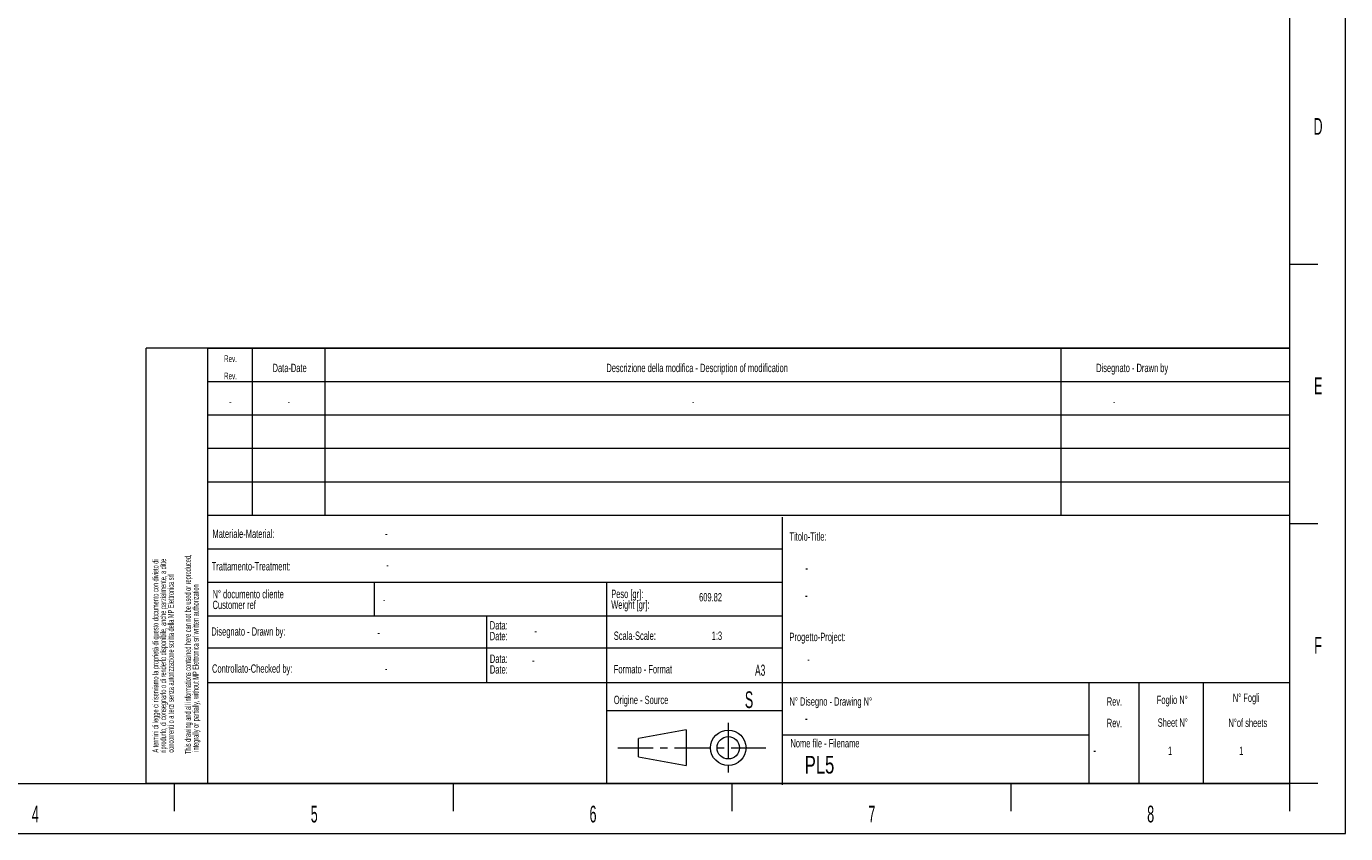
# Model space of a CAD drawing. Header units: millimetres. Extents: x 0 to 420, y 0 to 297.
# Tile 2 of 3: x 183 to 420, y 0 to 145. Entities that reach past the tile are written whole.
import ezdxf

# ---------------------------------------------------------------- set-up
doc = ezdxf.new("R2010")
doc.units = ezdxf.units.MM
doc.linetypes.add('CENTER', pattern=[10.16, 6.35, -1.27, 1.27, -1.27])
doc.styles.add('SLDTEXTSTYLE0', font='TXT', dxfattribs={"width": 0.56})
doc.styles.add('SLDTEXTSTYLE1', font='TXT', dxfattribs={"width": 0.7})

# ---------------------------------------------------------------- blocks, each defined once
blk = doc.blocks.new('SW_NOTE_0')
at = {"color": 0, "linetype": 'Continuous', "lineweight": 0, "char_height": 1.5, "attachment_point": 1, "style": 'SLDTEXTSTYLE0'}
for s, insert in [('Data:', (0, 1.93)), ('Date:', (0, 0))]:
    blk.add_mtext(s, dxfattribs=dict(at, insert=insert))
blk = doc.blocks.new('SW_NOTE_0_1')
at = {"color": 0, "linetype": 'Continuous', "lineweight": 0, "char_height": 1.5, "attachment_point": 1, "style": 'SLDTEXTSTYLE0'}
for s, insert in [('Data:', (0, 1.93)), ('Date:', (0, 0))]:
    blk.add_mtext(s, dxfattribs=dict(at, insert=insert))
blk = doc.blocks.new('SW_NOTE_0_2')
at = {"color": 0, "linetype": 'Continuous', "lineweight": 0, "char_height": 1.5, "attachment_point": 1, "style": 'SLDTEXTSTYLE0'}
for s, insert in [('Customer ref', (0, 0)), ('N° documento cliente', (0, 1.93))]:
    blk.add_mtext(s, dxfattribs=dict(at, insert=insert))
blk = doc.blocks.new('SW_NOTE_0_3')
at = {"color": 0, "linetype": 'Continuous', "lineweight": 0, "char_height": 1.5, "attachment_point": 1, "style": 'SLDTEXTSTYLE0'}
for s, insert in [('Weight [gr]:', (0, 0)), ('Peso [gr]:', (0, 1.93))]:
    blk.add_mtext(s, dxfattribs=dict(at, insert=insert))
blk = doc.blocks.new('SW_NOTE_0_4')
at = {"color": 0, "linetype": 'Continuous', "lineweight": 0, "char_height": 1.07, "attachment_point": 1, "rotation": 90, "style": 'SLDTEXTSTYLE0'}
for s, insert in [('A termini di legge ci riserviamo la proprietà di questo documento con divieto di', (-1.38, 0)), ('riprodurlo, di consegnarlo o di renderlo disponibile, anche parzialmente, a ditte', (0, 0)), ('concorrenti o a terzi senza autorizzazione scritta della MP Elettronica srl', (1.38, 0))]:
    blk.add_mtext(s, dxfattribs=dict(at, insert=insert))
blk = doc.blocks.new('SW_NOTE_0_5')
at = {"color": 0, "linetype": 'Continuous', "lineweight": 0, "char_height": 1.07, "attachment_point": 1, "rotation": 90, "style": 'SLDTEXTSTYLE0'}
for s, insert in [('This drawing and all informations contained here can not be used or reproduced,', (-1.38, 0)), ('integrally or partially, without MP Elettronica srl written authorization', (0, 0.4))]:
    blk.add_mtext(s, dxfattribs=dict(at, insert=insert))

msp = doc.modelspace()

# ---------------------------------------------------------------- linework, layer by layer
at = {"color": 7, "linetype": 'Continuous', "lineweight": 18}
for p, q in [((419.985, 0.0175), (419.985, 297.0175)), ((409.985, 9.0175), (409.985, 288.0175)), ((414.985, 102.0175), (409.985, 102.0175)), ((215.9677, 87.0175), (204.8957, 87.0175)), ((204.8957, 9.0175), (204.8957, 87.0175)), ((409.985, 87.0164), (215.965, 87.0164)), ((215.965, 57.0164), (215.965, 87.0164)), ((215.9655, 87.0164), (409.9855, 87.0164)), ((215.9659, 87.0164), (409.9855, 87.0164)), ((215.9677, 9.0175), (215.9677, 87.0175)), ((223.965, 57.0164), (223.965, 87.0164)), ((236.965, 57.0164), (236.965, 87.0164)), ((368.975, 57.0164), (368.975, 87.0164)), ((409.985, 57.0164), (409.985, 87.0164)), ((409.985, 81.0164), (215.965, 81.0164)), ((409.985, 75.0164), (215.965, 75.0164)), ((409.985, 69.0164), (215.965, 69.0164)), ((409.985, 63.0164), (215.965, 63.0164)), ((409.985, 57.0175), (215.965, 57.0175)), ((215.965, 9.0175), (215.965, 57.0175)), ((409.985, 57.0164), (215.965, 57.0164)), ((409.985, 9.0175), (409.985, 57.0175)), ((318.975, 8.7588), (318.975, 56.7588)), ((414.985, 55.5175), (409.985, 55.5175)), ((318.975, 51.0175), (215.965, 51.0175)), ((318.975, 45.0175), (215.965, 45.0175)), ((245.8497, 39.0175), (245.8497, 45.0178)), ((287.475, 9.0175), (287.475, 45.0175)), ((318.975, 39.0175), (215.965, 39.0175)), ((265.965, 27.0175), (265.965, 39.0175)), ((318.975, 33.2236), (215.965, 33.2236)), ((409.985, 27.0175), (215.965, 27.0175)), ((373.9666, 9.0175), (373.9666, 27.0175)), ((382.975, 9.0175), (382.975, 27.0175)), ((394.4718, 9.0175), (394.4718, 27.0175)), ((318.975, 22.0175), (287.475, 22.0175)), ((301.7362, 18.592), (293.1638, 17.0421)), ((293.1638, 13.7616), (293.1638, 17.0421)), ((301.7362, 18.592), (301.7362, 12.2117)), ((373.9666, 17.6706), (318.975, 17.6706)), ((293.1638, 13.7616), (301.7362, 12.2117)), ((9.985, 9.0175), (409.985, 9.0175)), ((215.9677, 9.0175), (204.8957, 9.0175)), ((215.9655, 9.0175), (204.8957, 9.0175)), ((209.985, 4.0175), (209.985, 9.0175)), ((409.985, 9.0175), (215.965, 9.0175)), ((215.9655, 9.0175), (409.985, 9.0175)), ((259.985, 4.0175), (259.985, 9.0175)), ((309.985, 4.0175), (309.985, 9.0175)), ((359.985, 4.0175), (359.985, 9.0175)), ((414.985, 9.0175), (409.985, 9.0175)), ((409.985, 4.0175), (409.985, 9.0175)), ((-0.015, 0.0175), (419.985, 0.0175))]:
    msp.add_line(p, q, dxfattribs=at)
at = {"color": 7, "linetype": 'CENTER', "lineweight": 18}
for p, q in [((309.2758, 19.8432), (309.2758, 10.6519)), ((289.4678, 15.4019), (316.019, 15.4019))]:
    msp.add_line(p, q, dxfattribs=at)
at = {"color": 7, "linetype": 'Continuous', "lineweight": 18}
for radius in [3.1803, 2.0086]:
    msp.add_circle((309.2758, 15.4019), radius, dxfattribs=at)

# ---------------------------------------------------------------- block references
at = {"color": 7, "linetype": 'Continuous', "lineweight": 0}
for name, p in [('SW_NOTE_0_5', (213.2246, 14.2875)), ('SW_NOTE_0_4', (207.3994, 14.5332)), ('SW_NOTE_0_2', (216.7973, 41.7598)), ('SW_NOTE_0_3', (288.2862, 41.8029)), ('SW_NOTE_0_1', (266.5036, 36.1712)), ('SW_NOTE_0', (266.5227, 30.1869))]:
    msp.add_blockref(name, p, dxfattribs=at)

# ---------------------------------------------------------------- texts
for s, insert, char_height, attachment_point, style in [('D', (415.0438, 128.268), 3, 2, 'SLDTEXTSTYLE0'), ('Rev.', (220.0107, 85.7309), 1.2, 2, 'SLDTEXTSTYLE0'), ('Data-Date', (230.6128, 84.231), 1.5, 2, 'SLDTEXTSTYLE0'), ('Descrizione della modifica - Description of modification', (303.6934, 84.231), 1.5, 2, 'SLDTEXTSTYLE0'), ('Disegnato - Drawn by', (375.25, 84.231), 1.5, 1, 'SLDTEXTSTYLE0'), ('Rev.', (220.0107, 82.6452), 1.2, 2, 'SLDTEXTSTYLE0'), ('E', (415.0621, 81.768), 3, 2, 'SLDTEXTSTYLE0'), ('-', (219.9744, 78.231), 1.5, 2, 'SLDTEXTSTYLE0'), ('-', (230.4744, 78.231), 1.5, 2, 'SLDTEXTSTYLE0'), ('-', (302.9794, 78.231), 1.5, 2, 'SLDTEXTSTYLE0'), ('-', (378.4844, 78.231), 1.5, 2, 'SLDTEXTSTYLE0'), ('Materiale-Material:', (216.7754, 54.5077), 1.5, 1, 'SLDTEXTSTYLE0'), ('-', (247.7376, 54.53), 1.5, 1, 'SLDTEXTSTYLE0'), ('Titolo-Title:', (320.25, 54.0177), 1.5, 1, 'SLDTEXTSTYLE0'), ('Trattamento-Treatment:', (216.6406, 48.6766), 1.5, 1, 'SLDTEXTSTYLE0'), ('-', (247.939, 48.9266), 1.5, 1, 'SLDTEXTSTYLE0'), ('-', (323.0675, 48.7246), 2.1167, 1, 'SLDTEXTSTYLE0'), ('609.82', (304.0433, 43.1349), 1.5, 1, 'SLDTEXTSTYLE0'), ('-', (323.0258, 43.8613), 2.1167, 1, 'SLDTEXTSTYLE0'), ('-', (247.3577, 42.6897), 1.5, 1, 'SLDTEXTSTYLE0'), ('Disegnato - Drawn by:', (216.5681, 36.9923), 1.5, 1, 'SLDTEXTSTYLE0'), ('-', (246.3607, 36.8029), 1.5, 1, 'SLDTEXTSTYLE0'), ('-', (274.5173, 37.1212), 1.5, 1, 'SLDTEXTSTYLE0'), ('Scala-Scale:', (288.75, 36.232), 1.5, 1, 'SLDTEXTSTYLE0'), ('1:3', (306.3, 36.232), 1.5, 1, 'SLDTEXTSTYLE0'), ('Progetto-Project:', (320.25, 36.0177), 1.5, 1, 'SLDTEXTSTYLE0'), ('F', (415.0371, 35.268), 3, 2, 'SLDTEXTSTYLE0'), ('-', (274.0842, 31.8231), 1.5, 1, 'SLDTEXTSTYLE0'), ('-', (323.443, 32.0031), 1.5, 1, 'SLDTEXTSTYLE0'), ('Controllato-Checked by:', (216.6987, 30.3465), 1.5, 1, 'SLDTEXTSTYLE0'), ('-', (247.6917, 30.3312), 1.5, 1, 'SLDTEXTSTYLE0'), ('Formato - Format', (288.75, 30.232), 1.5, 1, 'SLDTEXTSTYLE0'), ('A3', (314.9942, 30.3035), 2, 2, 'SLDTEXTSTYLE0'), ('Origine - Source', (288.75, 24.732), 1.5, 1, 'SLDTEXTSTYLE0'), ('S', (312.25, 25.518), 3, 1, 'SLDTEXTSTYLE0'), ('N° Disegno - Drawing N°', (320.25, 24.4463), 1.5, 1, 'SLDTEXTSTYLE0'), ('Rev.', (378.5321, 24.4463), 1.5, 2, 'SLDTEXTSTYLE0'), ('Foglio N°', (388.8965, 24.7437), 1.5, 2, 'SLDTEXTSTYLE0'), ('N° Fogli', (402.1508, 25.1213), 1.5, 2, 'SLDTEXTSTYLE0'), ('-', (322.9977, 21.7698), 2.1167, 1, 'SLDTEXTSTYLE0'), ('Rev.', (378.5321, 20.5892), 1.5, 2, 'SLDTEXTSTYLE0'), ('Sheet N°', (388.985, 20.6635), 1.5, 2, 'SLDTEXTSTYLE0'), ('N°of sheets', (402.4542, 20.6167), 1.5, 2, 'SLDTEXTSTYLE0'), ('Nome file - Filename', (320.4193, 16.9601), 1.5, 1, 'SLDTEXTSTYLE0'), ('-', (374.728, 16.0724), 2.1167, 1, 'SLDTEXTSTYLE0'), ('1', (388.1351, 15.5994), 1.5, 1, 'SLDTEXTSTYLE0'), ('1', (400.8919, 15.6097), 1.5, 1, 'SLDTEXTSTYLE0'), ('PL5', (322.9977, 13.9489), 3.175, 1, 'SLDTEXTSTYLE1'), ('4', (185.0075, 5.018), 3, 2, 'SLDTEXTSTYLE0'), ('5', (235.0225, 5.018), 3, 2, 'SLDTEXTSTYLE0'), ('6', (285.0234, 5.018), 3, 2, 'SLDTEXTSTYLE0'), ('7', (335.0292, 5.018), 3, 2, 'SLDTEXTSTYLE0'), ('8', (385.0242, 5.018), 3, 2, 'SLDTEXTSTYLE0')]:
    msp.add_mtext(s, dxfattribs=dict(at, insert=insert, char_height=char_height, attachment_point=attachment_point, style=style))

doc.saveas('drawing.dxf')
